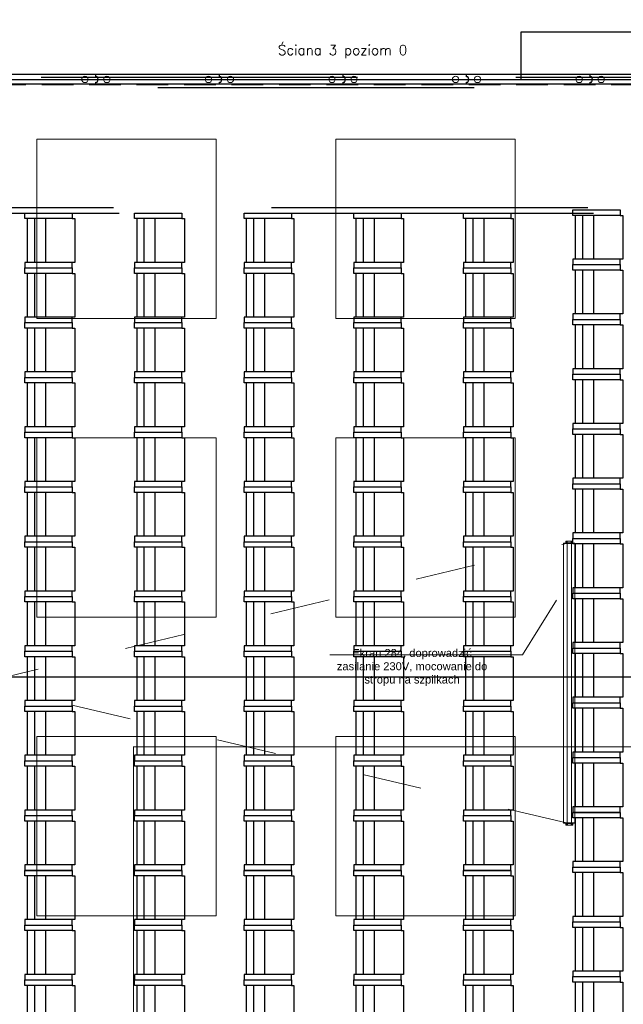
# Model space of a CAD drawing. Header units: centimetres. Extents: x -228435 to 111511, y -89367 to 428125.
# Tile 158 of 216: x -7112 to -1055, y 19712 to 29600. Entities that reach past the tile are written whole.
import ezdxf

# ---------------------------------------------------------------- set-up
doc = ezdxf.new("R2010")
doc.units = ezdxf.units.CM
doc.header["$LTSCALE"] = 50
for name, pattern in [('0_II 10 sal$0$HIDDEN', [9.525, 6.35, -3.175]), ('DASHDOT2', [12.7, 6.35, -3.175, 0, -3.175]), ('HIDDEN2', [4.7625, 3.175, -1.5875]), ('HIDDENX2', [19.05, 12.7, -6.35]), ('Kondygnacja +0$0$DASHDOT2', [12.7, 6.35, -3.175, 0, -3.175]), ('Kondygnacja -1$0$ACAD_ISO03W100', [30, 12, -18])]:
    doc.linetypes.add(name, pattern=pattern)
doc.layers.get('0').update_dxf_attribs({"color": 8})
for name, color, linetype in [('0_II 10 sal$0$ARCH_SIEDZENIA', 8, 'Continuous'), ('0_II 10 sal$0$ARCH_WYPOSAŻENIE_INNE', 8, 'Continuous'), ('0_II 10 sal$0$ARCH_ŚCIANY_PRZESUWNE', 8, 'Continuous'), ('ARCH_INFO_KŁADY ŚCIAN', 8, 'HIDDEN2'), ('ARCH_INFO_OSIE_IST', 8, 'DASHDOT2'), ('ARCH_SZYNY', 8, 'Continuous'), ('HUFCOR', 8, 'Continuous'), ('Hufcor szyny', 8, 'Kondygnacja +0$0$DASHDOT2'), ('Osie rzutów$0$ARCH_INFO_OSIE_OPISY_IST', 8, 'Continuous'), ('PANELE', 8, 'Continuous')]:
    doc.layers.add(name, color=color, linetype=linetype)
for name, color, linetype, lineweight in [('ARCH_SUFITY_PODWIESZANE', 8, 'HIDDENX2', 9), ('SYSTEMY AV', 8, 'Continuous', 13), ('Wymiary', 8, 'Continuous', 15)]:
    doc.layers.add(name, color=color, linetype=linetype, lineweight=lineweight)
doc.layers.get('HUFCOR').off()
doc.styles.add('-1 sale konferencyjne$0$Arial', font='ARIAL.TTF')
doc.styles.add('Romans', font='Romans.shx')
doc.linetypes.add('SZYNA_LINE', pattern='A,12.7,-7.75,["SZYNA",Standard,S=2.54,R=0,X=-5.95,Y=-1.27],-7.75', length=28.2)

# ---------------------------------------------------------------- blocks, each defined once
blk = doc.blocks.new('SU Lampy kwadratowe +0')
at = {"layer": 'ARCH_SUFITY_PODWIESZANE', "ltscale": 2.5}
for points in [[(11420, 7340), (11600, 7340), (11600, 7160), (11420, 7160)], [(11720, 7340), (11900, 7340), (11900, 7160), (11720, 7160)], [(11420, 7040), (11600, 7040), (11600, 6860), (11420, 6860)], [(11720, 7040), (11900, 7040), (11900, 6860), (11720, 6860)], [(11420, 6740), (11600, 6740), (11600, 6560), (11420, 6560)], [(11720, 6740), (11900, 6740), (11900, 6560), (11720, 6560)]]:
    blk.add_lwpolyline(points, close=True, dxfattribs=at)
blk = doc.blocks.new('Linie kładów 0')
at = {"layer": 'ARCH_INFO_KŁADY ŚCIAN', "ltscale": 10, "const_width": 1}
blk.add_lwpolyline([(6335.35, 5893.45), (11516.81, 5893.45), (11516.81, 6729.9), (13383.93, 6729.9)], dxfattribs=at)
blk = doc.blocks.new('A$C50B549AF')
at = {"layer": 'ARCH_SZYNY', "linetype": 'SZYNA_LINE', "ltscale": 2.5}
for p, q in [((5657.46, 2448.15, 630), (6165.7, 2448.15, 630)), ((5657.46, 2400.4, 630), (5657.46, 2448.15, 630)), ((4846.99, 2400.4, 662.84), (5983.49, 2400.4, 630))]:
    blk.add_line(p, q, dxfattribs=at)
blk = doc.blocks.new('SE2')
at = {"linetype": 'Continuous', "ltscale": 25.4}
for p, q in [((-906, 1326), (-906, 1248)), ((-885, 1332), (-900, 1332)), ((-897, 1321), (-897, 1313)), ((-897, 1261), (-897, 1253)), ((-890, 1313), (-890, 1321)), ((-890, 1253), (-890, 1261)), ((-885, 1242), (-885, 1332)), ((-880, 1360), (-880, 1332)), ((-878, 1360), (-880, 1360)), ((-880, 1332), (-880, 1242)), ((-878, 1316), (-880, 1316)), ((-878, 1259), (-880, 1259)), ((-878, 1316), (-878, 1360)), ((2678, 1360), (-878, 1360)), ((-878, 1316), (-878, 1360)), ((-878, 1285), (-878, 1316)), ((2678, 1316), (-878, 1316)), ((-878, 1259), (-878, 1285)), ((2678, 1259), (-878, 1259)), ((-878, 1215), (-878, 1259)), ((2678, 1316), (2678, 1360)), ((2678, 1360), (2678, 1316)), ((2680, 1360), (2678, 1360)), ((2678, 1285), (2678, 1316)), ((2680, 1316), (2678, 1316)), ((2678, 1285), (2678, 1259)), ((2678, 1259), (2678, 1215)), ((2680, 1259), (2678, 1259)), ((2680, 1332), (2680, 1360)), ((2680, 1242), (2680, 1332)), ((2685, 1332), (2685, 1242)), ((2700, 1332), (2685, 1332)), ((2698, 1321), (2690, 1321)), ((2690, 1321), (2690, 1321)), ((2698, 1321), (2690, 1321)), ((2690, 1314), (2698, 1314)), ((2698, 1261), (2690, 1261)), ((2690, 1261), (2690, 1261)), ((2698, 1261), (2690, 1261)), ((2690, 1254), (2698, 1254)), ((2698, 1321), (2698, 1321)), ((2698, 1261), (2698, 1261)), ((2706, 1248), (2706, 1326)), ((-906, 1248), (-906, 1248)), ((-900, 1242), (-885, 1242)), ((-900, 1242), (-885, 1242)), ((-900, 1242), (-900, 1242)), ((-882, 1242), (-882, 1242)), ((-882, 1242), (-880, 1242)), ((-882, 1242), (-880, 1242)), ((-880, 1242), (-880, 1215)), ((-880, 1215), (-878, 1215)), ((-878, 1215), (2678, 1215)), ((2678, 1215), (2680, 1215)), ((2680, 1215), (2680, 1242)), ((2682, 1242), (2680, 1242)), ((2680, 1242), (2682, 1242)), ((2682, 1242), (2682, 1242)), ((2685, 1242), (2700, 1242)), ((2685, 1242), (2700, 1242)), ((2700, 1242), (2700, 1242)), ((2706, 1248), (2706, 1248))]:
    blk.add_line(p, q, dxfattribs=at)
for centre, radius, start, end in [((-900, 1326), 6, 90, 180), ((-894, 1321), 3.5, 0, 180), ((-894, 1321), 3.5, 0, 180), ((-894, 1313), 3.5, 180, 360), ((-894, 1261), 3.5, 0, 180), ((-894, 1261), 3.5, 0, 180), ((-894, 1253), 3.5, 180, 360), ((2690, 1317), 3.5, 90, 180), ((2690, 1317), 3.5, 90, 270), ((2690, 1257), 3.5, 90, 180), ((2690, 1257), 3.5, 90, 270), ((2698, 1317), 3.5, 0, 90), ((2698, 1317), 3.5, 270, 90), ((2698, 1257), 3.5, 0, 90), ((2698, 1257), 3.5, 270, 90), ((2700, 1326), 6, 0, 90), ((-900, 1248), 6, 180, 270), ((-900, 1248), 6, 180, 270), ((2700, 1248), 6, 270, 360), ((2700, 1248), 6, 270, 360)]:
    blk.add_arc(centre, radius, start, end, dxfattribs=at)
for centre, major_axis, start_param, end_param in [((-885, 1332), (-5, 0), 3.141593, 4.712389), ((2685, 1332), (-5, 0), 4.712389, 6.283185), ((-885, 1242), (5, 0), 0, 1.570796), ((-885, 1242), (3, 0), 0, 1.570796), ((2685, 1242), (5, 0), 1.570796, 3.141593), ((2685, 1242), (3, 0), 1.570796, 3.141593)]:
    blk.add_ellipse(centre, major_axis=major_axis, ratio=0.000014, start_param=start_param, end_param=end_param, dxfattribs=at)
blk = doc.blocks.new('0_II 10 sal$0$Miejsce_siedzące_2d')
at = {"color": 0, "linetype": 'ByBlock', "lineweight": -2}
for p, q in [((-26.4, 27.1), (26.4, 27.1)), ((-26.4, 12.5), (26.4, 12.5))]:
    blk.add_line(p, q, dxfattribs=at)
for points in [[(-26.4, 62.7), (-26.4, 0), (-33, 0), (-33, 62.7), (-26.4, 62.7), (-26.4, 66), (26.4, 66), (26.4, 62.7), (26.4, 0), (33, 0), (33, 62.7), (26.4, 62.7)], [(26.4, 3.3), (-26.4, 3.3)]]:
    blk.add_lwpolyline(points, dxfattribs=at)
blk = doc.blocks.new('*U520')
at = {"layer": 'PANELE'}
for points in [[(0, 0), (0, -21), (-14, -21)], [(0, 0), (1240, 0)], [(1240, 0), (1240, -21), (1226, -21)], [(-14, -76), (0, -76), (0, -97)], [(0, -97), (1240, -97)], [(1226, -76), (1240, -76), (1240, -97)]]:
    blk.add_lwpolyline(points, dxfattribs=at)
for centre in [(23.5, -48.5), (1263.5, -48.5)]:
    blk.add_arc(centre, 46.5, 143.75628, 216.24372, dxfattribs=at)
at = {"layer": 'Wymiary'}
for centre in [(110, -48.5), (1130, -48.5)]:
    blk.add_circle(centre, 32, dxfattribs=at)
blk = doc.blocks.new('Osie rzutów')
at = {"layer": 'ARCH_INFO_OSIE_IST', "ltscale": 10}
for p, q in [((11660, 12510), (11660, 4623.26)), ((4436.04, 7400), (15156.54, 7400)), ((4436.04, 6800), (15156.54, 6800))]:
    blk.add_line(p, q, dxfattribs=at)

msp = doc.modelspace()

# ---------------------------------------------------------------- linework, layer by layer
at = {"layer": '0_II 10 sal$0$ARCH_WYPOSAŻENIE_INNE', "linetype": '0_II 10 sal$0$HIDDEN', "ltscale": 10, "elevation": 630}
for points in [[(8160, 40920), (8160, 29020), (1880, 29020), (1880, 29360), (1040, 29360), (1040, 29020), (-10490, 29020), (-10490, 40920), (1040, 40920), (1040, 40580), (1880, 40580), (1880, 40920)], [(8160, 28920), (8160, 17020), (1880, 17020), (1880, 17360), (1040, 17360), (1040, 17020), (-10490, 17020), (-10490, 28920), (1040, 28920), (1040, 28580), (1880, 28580), (1880, 28920)], [(-9347.5, 27715), (5597.51294, 27715), (5597.51294, 18250), (-9347.5, 18250)], [(-9290, 27657.5), (5540.01294, 27657.5), (5540.01294, 18307.5), (-9290, 18307.5)]]:
    msp.add_lwpolyline(points, close=True, dxfattribs=at)
at = {"layer": '0_II 10 sal$0$ARCH_ŚCIANY_PRZESUWNE', "linetype": '0_II 10 sal$0$HIDDEN', "lineweight": -3}
for p, q in [((1145, 29050, 630), (-10225, 29050, 630)), ((-10225, 28950, 630), (1145, 28950, 630))]:
    msp.add_line(p, q, dxfattribs=at)
at = {"layer": 'SYSTEMY AV'}
for q in [(-1724.45071, 23770.15065, -12270), (-4001.33296, 23220.78464, -5670)]:
    msp.add_line((-2064.92393, 23220.78464, -5670), q, dxfattribs=at)
at = {"layer": 'SYSTEMY AV', "linetype": 'Kondygnacja -1$0$ACAD_ISO03W100', "elevation": 630}
msp.add_lwpolyline([(-1626.43896, 21533.79419), (-7509.2622, 22937.18), (-1626.4414, 24340.56581)], dxfattribs=at)

# ---------------------------------------------------------------- block references
at = {"layer": '0_II 10 sal$0$ARCH_SIEDZENIA', "linetype": 'Continuous', "lineweight": -3, "xscale": 8.328285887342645, "yscale": 7.571168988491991, "zscale": 10, "rotation": 270}
for p in [(-1559.98706, 27415, 630), (-7059.98706, 27382.5, 630), (-5959.98706, 27382.5, 630), (-4859.98706, 27382.5, 630), (-3759.98706, 27382.5, 630), (-2659.98706, 27382.5, 630), (-7059.98706, 26832.5, 630), (-5959.98706, 26832.5, 630), (-4859.98706, 26832.5, 630), (-3759.98706, 26832.5, 630), (-2659.98706, 26832.5, 630), (-1559.98706, 26865, 630), (-7059.98706, 26282.5, 630), (-5959.98706, 26282.5, 630), (-4859.98706, 26282.5, 630), (-3759.98706, 26282.5, 630), (-2659.98706, 26282.5, 630), (-1559.98706, 26315, 630), (-7059.98706, 25732.5, 630), (-5959.98706, 25732.5, 630), (-4859.98706, 25732.5, 630), (-3759.98706, 25732.5, 630), (-2659.98706, 25732.5, 630), (-1559.98706, 25765, 630), (-7059.98706, 25182.5, 630), (-5959.98706, 25182.5, 630), (-4859.98706, 25182.5, 630), (-3759.98706, 25182.5, 630), (-2659.98706, 25182.5, 630), (-1559.98706, 25215, 630), (-1559.98706, 24665, 630), (-7059.98706, 24632.5, 630), (-5959.98706, 24632.5, 630), (-4859.98706, 24632.5, 630), (-3759.98706, 24632.5, 630), (-2659.98706, 24632.5, 630), (-7059.98706, 24082.5, 630), (-5959.98706, 24082.5, 630), (-4859.98706, 24082.5, 630), (-3759.98706, 24082.5, 630), (-2659.98706, 24082.5, 630), (-1559.98706, 24115, 630), (-1559.98706, 23565, 630), (-7059.98706, 23532.5, 630), (-5959.98706, 23532.5, 630), (-4859.98706, 23532.5, 630), (-3759.98706, 23532.5, 630), (-2659.98706, 23532.5, 630), (-7059.98706, 22982.5, 630), (-5959.98706, 22982.5, 630), (-4859.98706, 22982.5, 630), (-3759.98706, 22982.5, 630), (-2659.98706, 22982.5, 630), (-1559.98706, 23015, 630), (-7059.98706, 22432.5, 630), (-5959.98706, 22432.5, 630), (-4859.98706, 22432.5, 630), (-3759.98706, 22432.5, 630), (-2659.98706, 22432.5, 630), (-1559.98706, 22465, 630), (-7059.98706, 21882.5, 630), (-5959.98706, 21882.5, 630), (-4859.98706, 21882.5, 630), (-3759.98706, 21882.5, 630), (-2659.98706, 21882.5, 630), (-1559.98706, 21915, 630), (-7059.98706, 21332.5, 630), (-5959.98706, 21332.5, 630), (-4859.98706, 21332.5, 630), (-3759.98706, 21332.5, 630), (-2659.98706, 21332.5, 630), (-1559.98706, 21365, 630), (-1559.98706, 20815, 630), (-7059.98706, 20782.5, 630), (-5959.98706, 20782.5, 630), (-4859.98706, 20782.5, 630), (-3759.98706, 20782.5, 630), (-2659.98706, 20782.5, 630), (-7059.98706, 20232.5, 630), (-5959.98706, 20232.5, 630), (-4859.98706, 20232.5, 630), (-3759.98706, 20232.5, 630), (-2659.98706, 20232.5, 630), (-1559.98706, 20265, 630), (-1559.98706, 19715, 630), (-7059.98706, 19682.5, 630), (-5959.98706, 19682.5, 630), (-4859.98706, 19682.5, 630), (-3759.98706, 19682.5, 630), (-2659.98706, 19682.5, 630)]:
    msp.add_blockref('0_II 10 sal$0$Miejsce_siedzące_2d', p, dxfattribs=at)
at = {"layer": 'ARCH_INFO_KŁADY ŚCIAN', "xscale": 10, "yscale": 10, "zscale": 10}
msp.add_blockref('Linie kładów 0', (-121140, -45000, 630), dxfattribs=at)
at = {"layer": 'ARCH_SUFITY_PODWIESZANE', "ltscale": 2.5, "xscale": 10, "yscale": 10, "zscale": 10}
msp.add_blockref('SU Lampy kwadratowe +0', (-121140, -45000, -5670), dxfattribs=at)
at = {"layer": 'HUFCOR', "xscale": 10, "yscale": 10, "zscale": 10}
msp.add_blockref('A$C50B549AF', (-58654.9183, 4996.03602, -5670), dxfattribs=at)
at = {"layer": 'Osie rzutów$0$ARCH_INFO_OSIE_OPISY_IST', "xscale": 10, "yscale": 10, "zscale": 10}
msp.add_blockref('Osie rzutów', (-121140, -45000, 630), dxfattribs=at)
at = {"layer": 'PANELE', "rotation": 180}
for p in [(-6347.95637, 28951.48706, 630), (-5107.95637, 28951.48706, 630), (-3867.95637, 28951.48706, 630), (-2627.95637, 28951.48706, 630), (-1387.95637, 28951.48706, 630), (-147.68263, 28951.5, 6930)]:
    msp.add_blockref('*U520', p, dxfattribs=at)
at = {"layer": 'SYSTEMY AV', "xscale": 0.7893058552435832, "yscale": 0.7893058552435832, "zscale": 0.7893058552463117, "rotation": 90}
msp.add_blockref('SE2', (-581.17135, 22226.79324, -12270), dxfattribs=at)

# ---------------------------------------------------------------- texts
at = {"layer": 'Hufcor szyny', "linetype": 'ByBlock', "ltscale": 5, "insert": (-4521.5002, 29345.11873, -5664.4591), "char_height": 100, "width": 5268.2821399, "attachment_point": 1, "style": 'Romans'}
msp.add_mtext('Ściana 3 poziom 0', dxfattribs=at)
at = {"layer": 'SYSTEMY AV', "insert": (-3174.97248, 22909.52374, -5670), "char_height": 200, "width": 1645.6719316, "attachment_point": 8, "style": '-1 sale konferencyjne$0$Arial'}
msp.add_mtext('\\P{\\H0.4x;Ekran 284, doprowadzić zasilanie 230V, mocowanie do stropu na szpilkach}', dxfattribs=at)

doc.saveas('drawing.dxf')
